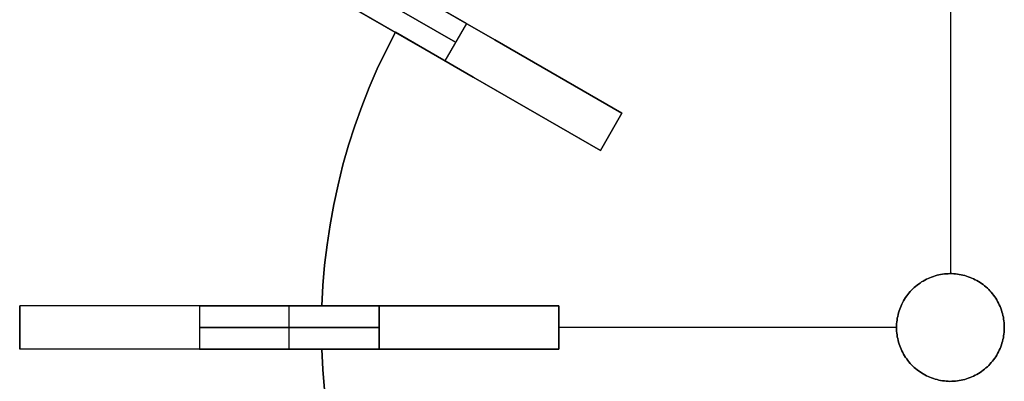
# Model space of a CAD drawing. Header units: millimetres. Extents: x 161 to 3923, y -487 to 1291.
# Tile 27 of 40: x 2781 to 3055, y 752 to 853. Entities that reach past the tile are written whole.
import ezdxf

# ---------------------------------------------------------------- set-up
doc = ezdxf.new("R2010")
doc.units = ezdxf.units.MM
doc.layers.add('Predeterminada', color=7, linetype='Continuous')

msp = doc.modelspace()

# ---------------------------------------------------------------- linework, layer by layer
at = {"layer": 'Predeterminada', "color": 254, "true_color": 0xf3e5b7}
for points in [[(2948.14, 826.92), (2818.24, 901.92)], [(2942.14, 816.52), (2812.24, 891.52)], [(2904.84, 851.92), (2861.54, 876.92)], [(2861.54, 876.92), (2904.84, 851.92)], [(3039.54, 876.22), (3039.54, 782.22)], [(3039.54, 876.22), (3039.54, 782.22)], [(2858.54, 871.72), (2901.84, 846.72)], [(2901.84, 846.72), (2858.54, 871.72)], [(2855.54, 866.52), (2898.84, 841.52)], [(2898.84, 841.52), (2855.54, 866.52)], [(2912.74, 847.36), (2891.08, 859.87)], [(2891.08, 859.87), (2912.74, 847.36)], [(2864.64, 773.22), (2864.93, 778.9), (2865.4, 784.57), (2866.06, 790.22), (2866.9, 795.84), (2867.92, 801.44), (2869.12, 807), (2870.5, 812.51), (2872.07, 817.98), (2873.8, 823.4), (2875.72, 828.75), (2877.8, 834.05), (2880.06, 839.27), (2882.48, 844.41), (2885.08, 849.47)], [(2885.08, 849.47), (2882.48, 844.41), (2880.06, 839.27), (2877.8, 834.05), (2875.72, 828.75), (2873.8, 823.4), (2872.07, 817.98), (2870.5, 812.51), (2869.12, 807), (2867.92, 801.44), (2866.9, 795.84), (2866.06, 790.22), (2865.4, 784.57), (2864.93, 778.9), (2864.64, 773.22)], [(2864.64, 773.22), (2864.93, 778.9), (2865.4, 784.57), (2866.06, 790.22), (2866.9, 795.84), (2867.92, 801.44), (2869.12, 807), (2870.5, 812.51), (2872.07, 817.98), (2873.8, 823.4), (2875.72, 828.75), (2877.8, 834.05), (2880.06, 839.27), (2882.48, 844.41), (2885.08, 849.47)], [(2885.08, 849.47), (2906.74, 836.96)], [(2906.74, 836.96), (2885.08, 849.47)], [(2904.84, 851.92), (2898.84, 841.52)], [(2904.84, 851.92), (2898.84, 841.52)], [(2948.14, 826.92), (2912.74, 847.36)], [(2912.74, 847.36), (2948.14, 826.92)], [(2906.74, 836.96), (2942.14, 816.52)], [(2942.14, 816.52), (2906.74, 836.96)], [(2942.14, 816.52), (2948.14, 826.92)], [(2942.14, 816.52), (2948.14, 826.92)], [(2942.14, 816.52), (2948.14, 826.92)], [(2948.14, 826.92), (2942.14, 816.52)], [(2942.14, 816.52), (2948.14, 826.92)], [(2942.14, 816.52), (2948.14, 826.92)], [(2780.54, 773.22), (2780.54, 761.22)], [(2780.54, 773.22), (2780.54, 761.22)], [(2930.54, 773.22), (2780.54, 773.22)], [(2780.54, 761.22), (2780.54, 773.22)], [(2880.54, 773.22), (2830.54, 773.22)], [(2830.54, 773.22), (2880.54, 773.22)], [(2830.54, 773.22), (2830.54, 761.22)], [(2830.54, 773.22), (2830.54, 761.22)], [(2855.54, 761.22), (2855.54, 773.22)], [(2855.54, 761.22), (2855.54, 773.22)], [(2889.66, 773.22), (2864.64, 773.22)], [(2864.64, 773.22), (2889.66, 773.22)], [(2880.54, 761.22), (2880.54, 773.22)], [(2880.54, 773.22), (2880.54, 761.22)], [(2930.54, 773.22), (2889.66, 773.22)], [(2889.66, 773.22), (2930.54, 773.22)], [(2930.54, 761.22), (2930.54, 773.22)], [(2930.54, 773.22), (2930.54, 761.22)], [(2930.54, 761.22), (2930.54, 773.22)], [(2930.54, 761.22), (2930.54, 773.22)], [(2930.54, 761.22), (2930.54, 773.22)], [(2930.54, 761.22), (2930.54, 773.22)], [(2830.54, 767.22), (2880.54, 767.22)], [(2880.54, 767.22), (2830.54, 767.22)], [(3024.54, 767.22), (2930.54, 767.22)], [(3024.54, 767.22), (2930.54, 767.22)], [(2930.54, 761.22), (2780.54, 761.22)], [(2830.54, 761.22), (2880.54, 761.22)], [(2880.54, 761.22), (2830.54, 761.22)], [(2885.08, 684.97), (2882.48, 690.03), (2880.06, 695.18), (2877.8, 700.4), (2875.72, 705.69), (2873.8, 711.04), (2872.07, 716.46), (2870.5, 721.93), (2869.12, 727.44), (2867.92, 733), (2866.9, 738.6), (2866.06, 744.22), (2865.4, 749.87), (2864.93, 755.54), (2864.64, 761.22)], [(2864.64, 761.22), (2864.93, 755.54), (2865.4, 749.87), (2866.06, 744.22), (2866.9, 738.6), (2867.92, 733), (2869.12, 727.44), (2870.5, 721.93), (2872.07, 716.46), (2873.8, 711.04), (2875.72, 705.69), (2877.8, 700.4), (2880.06, 695.18), (2882.48, 690.03), (2885.08, 684.97)], [(2864.64, 761.22), (2889.66, 761.22)], [(2889.66, 761.22), (2864.64, 761.22)], [(2885.08, 684.97), (2882.48, 690.03), (2880.06, 695.18), (2877.8, 700.4), (2875.72, 705.69), (2873.8, 711.04), (2872.07, 716.46), (2870.5, 721.93), (2869.12, 727.44), (2867.92, 733), (2866.9, 738.6), (2866.06, 744.22), (2865.4, 749.87), (2864.93, 755.54), (2864.64, 761.22)], [(2889.66, 761.22), (2930.54, 761.22)], [(2930.54, 761.22), (2889.66, 761.22)]]:
    msp.add_lwpolyline(points, dxfattribs=at)
at = {"layer": 'Predeterminada', "color": 254, "true_color": 0xf3e5b7, "extrusion": (1, 0, 0)}
for points in [[(849.47, 924.04), (849.47, 936.04)], [(826.92, 924.04), (826.92, 671.04)], [(826.92, 1021.04), (826.92, 936.04)], [(821.72, 924.04), (821.72, 671.04)], [(821.72, 1021.04), (821.72, 936.04)], [(816.52, 924.04), (816.52, 671.04)], [(816.52, 1021.04), (816.52, 936.04)], [(782.22, 936.04), (782.22, 924.04)], [(773.22, 646.04), (773.22, 996.04)], [(773.22, 596.04), (773.22, 1046.04)], [(773.22, 924.04), (773.22, 936.04)], [(773.22, 924.04), (773.22, 646.04)], [(773.22, 996.04), (773.22, 936.04)], [(767.22, 646.04), (767.22, 996.04)], [(767.22, 924.04), (767.22, 646.04)], [(767.22, 996.04), (767.22, 936.04)], [(767.22, 936.04), (767.22, 924.04)], [(761.22, 646.04), (761.22, 996.04)], [(761.22, 596.04), (761.22, 1046.04)], [(761.22, 924.04), (761.22, 936.04)], [(761.22, 924.04), (761.22, 646.04)], [(761.22, 996.04), (761.22, 936.04)]]:
    msp.add_lwpolyline(points, dxfattribs=at)
at = {"layer": 'Predeterminada', "color": 254, "true_color": 0xf3e5b7, "extrusion": (0.5, 0.866025, 1.27619e-14)}
msp.add_lwpolyline([(-2139.71, 671.04), (-2139.68, 669.33), (-2139.59, 667.62), (-2139.45, 665.92), (-2139.24, 664.23), (-2138.98, 662.54), (-2138.66, 660.86), (-2138.29, 659.2), (-2137.86, 657.55), (-2137.37, 655.91), (-2136.82, 654.29), (-2136.22, 652.69), (-2135.57, 651.12), (-2134.86, 649.56), (-2134.1, 648.03), (-2133.29, 646.53), (-2132.43, 645.06), (-2131.52, 643.61), (-2130.56, 642.2), (-2129.55, 640.82), (-2128.5, 639.48), (-2127.4, 638.18), (-2126.25, 636.91), (-2125.06, 635.68), (-2123.84, 634.49), (-2122.57, 633.35), (-2121.26, 632.25), (-2119.92, 631.2), (-2118.54, 630.19), (-2117.13, 629.23), (-2115.69, 628.31), (-2114.22, 627.45), (-2112.71, 626.64), (-2111.18, 625.88), (-2109.63, 625.18), (-2108.05, 624.52), (-2106.45, 623.92), (-2104.84, 623.38), (-2103.2, 622.89), (-2101.55, 622.46), (-2099.88, 622.08), (-2098.21, 621.76), (-2096.52, 621.5), (-2094.82, 621.3), (-2093.12, 621.15), (-2091.42, 621.06), (-2089.71, 621.04)], dxfattribs=at)
at = {"layer": 'Predeterminada', "color": 254, "true_color": 0xf3e5b7, "extrusion": (0.5, 0.866025, -2.4205e-14)}
msp.add_lwpolyline([(-2089.71, 1071.04), (-2091.42, 1071.01), (-2093.12, 1070.92), (-2094.82, 1070.77), (-2096.52, 1070.57), (-2098.21, 1070.31), (-2099.88, 1069.99), (-2101.55, 1069.61), (-2103.2, 1069.18), (-2104.84, 1068.69), (-2106.45, 1068.15), (-2108.05, 1067.55), (-2109.63, 1066.9), (-2111.18, 1066.19), (-2112.71, 1065.43), (-2114.22, 1064.62), (-2115.69, 1063.76), (-2117.13, 1062.84), (-2118.54, 1061.88), (-2119.92, 1060.88), (-2121.26, 1059.82), (-2122.57, 1058.72), (-2123.84, 1057.58), (-2125.06, 1056.39), (-2126.25, 1055.16), (-2127.4, 1053.9), (-2128.5, 1052.59), (-2129.55, 1051.25), (-2130.56, 1049.87), (-2131.52, 1048.46), (-2132.43, 1047.01), (-2133.29, 1045.54), (-2134.1, 1044.04), (-2134.86, 1042.51), (-2135.57, 1040.96), (-2136.22, 1039.38), (-2136.82, 1037.78), (-2137.37, 1036.16), (-2137.86, 1034.53), (-2138.29, 1032.87), (-2138.66, 1031.21), (-2138.98, 1029.53), (-2139.24, 1027.84), (-2139.45, 1026.15), (-2139.59, 1024.45), (-2139.68, 1022.74), (-2139.71, 1021.04)], dxfattribs=at)
at = {"layer": 'Predeterminada', "color": 254, "true_color": 0xf3e5b7, "extrusion": (0.5, 0.866025, -1.52156e-15)}
msp.add_lwpolyline([(-2139.71, 671.04), (-2139.68, 669.33), (-2139.59, 667.62), (-2139.45, 665.92), (-2139.24, 664.23), (-2138.98, 662.54), (-2138.66, 660.86), (-2138.29, 659.2), (-2137.86, 657.55), (-2137.37, 655.91), (-2136.82, 654.29), (-2136.22, 652.69), (-2135.57, 651.12), (-2134.86, 649.56), (-2134.1, 648.03), (-2133.29, 646.53), (-2132.43, 645.06), (-2131.52, 643.61), (-2130.56, 642.2), (-2129.55, 640.82), (-2128.5, 639.48), (-2127.4, 638.18), (-2126.25, 636.91), (-2125.06, 635.68), (-2123.84, 634.49), (-2122.57, 633.35), (-2121.26, 632.25), (-2119.92, 631.2), (-2118.54, 630.19), (-2117.13, 629.23), (-2115.69, 628.31), (-2114.22, 627.45), (-2112.71, 626.64), (-2111.18, 625.88), (-2109.63, 625.18), (-2108.05, 624.52), (-2106.45, 623.92), (-2104.84, 623.38), (-2103.2, 622.89), (-2101.55, 622.46), (-2099.88, 622.08), (-2098.21, 621.76), (-2096.52, 621.5), (-2094.82, 621.3), (-2093.12, 621.15), (-2091.42, 621.06), (-2089.71, 621.04)], dxfattribs=at)
at = {"layer": 'Predeterminada', "color": 254, "true_color": 0xf3e5b7, "extrusion": (0.5, 0.866025, -5.67079e-13)}
msp.add_lwpolyline([(-2089.71, 1071.04), (-2091.42, 1071.01), (-2093.12, 1070.92), (-2094.82, 1070.77), (-2096.52, 1070.57), (-2098.21, 1070.31), (-2099.88, 1069.99), (-2101.55, 1069.61), (-2103.2, 1069.18), (-2104.84, 1068.69), (-2106.45, 1068.15), (-2108.05, 1067.55), (-2109.63, 1066.9), (-2111.18, 1066.19), (-2112.71, 1065.43), (-2114.22, 1064.62), (-2115.69, 1063.76), (-2117.13, 1062.84), (-2118.54, 1061.88), (-2119.92, 1060.88), (-2121.26, 1059.82), (-2122.57, 1058.72), (-2123.84, 1057.58), (-2125.06, 1056.39), (-2126.25, 1055.16), (-2127.4, 1053.9), (-2128.5, 1052.59), (-2129.55, 1051.25), (-2130.56, 1049.87), (-2131.52, 1048.46), (-2132.43, 1047.01), (-2133.29, 1045.54), (-2134.1, 1044.04), (-2134.86, 1042.51), (-2135.57, 1040.96), (-2136.22, 1039.38), (-2136.82, 1037.78), (-2137.37, 1036.16), (-2137.86, 1034.53), (-2138.29, 1032.87), (-2138.66, 1031.21), (-2138.98, 1029.53), (-2139.24, 1027.84), (-2139.45, 1026.15), (-2139.59, 1024.45), (-2139.68, 1022.74), (-2139.71, 1021.04)], dxfattribs=at)
at = {"layer": 'Predeterminada', "color": 254, "true_color": 0xf3e5b7, "extrusion": (0.5, 0.866025, -2.21641e-15)}
msp.add_lwpolyline([(-2139.71, 671.04), (-2139.68, 669.33), (-2139.59, 667.62), (-2139.45, 665.92), (-2139.24, 664.23), (-2138.98, 662.54), (-2138.66, 660.86), (-2138.29, 659.2), (-2137.86, 657.55), (-2137.37, 655.91), (-2136.82, 654.29), (-2136.22, 652.69), (-2135.57, 651.12), (-2134.86, 649.56), (-2134.1, 648.03), (-2133.29, 646.53), (-2132.43, 645.06), (-2131.52, 643.61), (-2130.56, 642.2), (-2129.55, 640.82), (-2128.5, 639.48), (-2127.4, 638.18), (-2126.25, 636.91), (-2125.06, 635.68), (-2123.84, 634.49), (-2122.57, 633.35), (-2121.26, 632.25), (-2119.92, 631.2), (-2118.54, 630.19), (-2117.13, 629.23), (-2115.69, 628.31), (-2114.22, 627.45), (-2112.71, 626.64), (-2111.18, 625.88), (-2109.63, 625.18), (-2108.05, 624.52), (-2106.45, 623.92), (-2104.84, 623.38), (-2103.2, 622.89), (-2101.55, 622.46), (-2099.88, 622.08), (-2098.21, 621.76), (-2096.52, 621.5), (-2094.82, 621.3), (-2093.12, 621.15), (-2091.42, 621.06), (-2089.71, 621.04)], dxfattribs=at)
at = {"layer": 'Predeterminada', "color": 254, "true_color": 0xf3e5b7, "extrusion": (0.5, 0.866025, -2.4239e-14)}
msp.add_lwpolyline([(-2089.71, 1071.04), (-2091.42, 1071.01), (-2093.12, 1070.92), (-2094.82, 1070.77), (-2096.52, 1070.57), (-2098.21, 1070.31), (-2099.88, 1069.99), (-2101.55, 1069.61), (-2103.2, 1069.18), (-2104.84, 1068.69), (-2106.45, 1068.15), (-2108.05, 1067.55), (-2109.63, 1066.9), (-2111.18, 1066.19), (-2112.71, 1065.43), (-2114.22, 1064.62), (-2115.69, 1063.76), (-2117.13, 1062.84), (-2118.54, 1061.88), (-2119.92, 1060.88), (-2121.26, 1059.82), (-2122.57, 1058.72), (-2123.84, 1057.58), (-2125.06, 1056.39), (-2126.25, 1055.16), (-2127.4, 1053.9), (-2128.5, 1052.59), (-2129.55, 1051.25), (-2130.56, 1049.87), (-2131.52, 1048.46), (-2132.43, 1047.01), (-2133.29, 1045.54), (-2134.1, 1044.04), (-2134.86, 1042.51), (-2135.57, 1040.96), (-2136.22, 1039.38), (-2136.82, 1037.78), (-2137.37, 1036.16), (-2137.86, 1034.53), (-2138.29, 1032.87), (-2138.66, 1031.21), (-2138.98, 1029.53), (-2139.24, 1027.84), (-2139.45, 1026.15), (-2139.59, 1024.45), (-2139.68, 1022.74), (-2139.71, 1021.04)], dxfattribs=at)
at = {"layer": 'Predeterminada', "color": 254, "true_color": 0xf3e5b7}
for points in [[(3024.54, 767.22), (3024.55, 766.7), (3024.58, 766.18), (3024.62, 765.66), (3024.69, 765.14), (3024.77, 764.63), (3024.87, 764.12), (3024.98, 763.61), (3025.12, 763.11), (3025.27, 762.61), (3025.44, 762.12), (3025.62, 761.63), (3025.82, 761.15), (3026.04, 760.68), (3026.28, 760.21), (3026.53, 759.76), (3026.8, 759.31), (3027.08, 758.87), (3027.38, 758.45), (3027.69, 758.03), (3028.01, 757.62), (3028.35, 757.23), (3028.71, 756.85), (3029.07, 756.48), (3029.45, 756.12), (3029.84, 755.78), (3030.25, 755.45), (3030.66, 755.13), (3031.09, 754.83), (3031.52, 754.55), (3031.97, 754.27), (3032.42, 754.02), (3032.88, 753.78), (3033.35, 753.56), (3033.83, 753.35), (3034.32, 753.16), (3034.81, 752.99), (3035.3, 752.83), (3035.81, 752.69), (3036.31, 752.57), (3036.82, 752.47), (3037.34, 752.38), (3037.85, 752.32), (3038.37, 752.27), (3038.89, 752.24), (3039.41, 752.22), (3039.93, 752.23), (3040.45, 752.25), (3040.97, 752.29), (3041.49, 752.35), (3042, 752.42), (3042.52, 752.52), (3043.02, 752.63), (3043.53, 752.76), (3044.03, 752.91), (3044.52, 753.07), (3045.01, 753.25), (3045.49, 753.45), (3045.97, 753.67), (3046.43, 753.9), (3046.89, 754.14), (3047.34, 754.41), (3047.78, 754.69), (3048.21, 754.98), (3048.63, 755.29), (3049.04, 755.61), (3049.44, 755.95), (3049.82, 756.3), (3050.19, 756.66), (3050.55, 757.04), (3050.9, 757.43), (3051.23, 757.83), (3051.55, 758.24), (3051.86, 758.66), (3052.15, 759.09), (3052.42, 759.53), (3052.68, 759.99), (3052.92, 760.45), (3053.15, 760.91), (3053.36, 761.39), (3053.56, 761.87), (3053.73, 762.36), (3053.89, 762.86), (3054.04, 763.36), (3054.16, 763.87), (3054.27, 764.37), (3054.36, 764.89), (3054.43, 765.4), (3054.48, 765.92), (3054.52, 766.44), (3054.54, 766.96), (3054.54, 767.48), (3054.52, 768), (3054.48, 768.52), (3054.43, 769.04), (3054.36, 769.55), (3054.27, 770.07), (3054.16, 770.58), (3054.04, 771.08), (3053.89, 771.58), (3053.73, 772.08), (3053.56, 772.57), (3053.36, 773.05), (3053.15, 773.53), (3052.92, 774), (3052.68, 774.46), (3052.42, 774.91), (3052.15, 775.35), (3051.86, 775.78), (3051.55, 776.21), (3051.23, 776.62), (3050.9, 777.02), (3050.55, 777.41), (3050.19, 777.78), (3049.82, 778.14), (3049.44, 778.5), (3049.04, 778.83), (3048.63, 779.15), (3048.21, 779.46), (3047.78, 779.76), (3047.34, 780.03), (3046.89, 780.3), (3046.43, 780.54), (3045.97, 780.78), (3045.49, 780.99), (3045.01, 781.19), (3044.52, 781.37), (3044.03, 781.53), (3043.53, 781.68), (3043.02, 781.81), (3042.52, 781.92), (3042, 782.02), (3041.49, 782.09), (3040.97, 782.15), (3040.45, 782.19), (3039.93, 782.22), (3039.41, 782.22), (3038.89, 782.21), (3038.37, 782.18), (3037.85, 782.13), (3037.34, 782.06), (3036.82, 781.97), (3036.31, 781.87), (3035.81, 781.75), (3035.3, 781.61), (3034.81, 781.45), (3034.32, 781.28), (3033.83, 781.09), (3033.35, 780.89), (3032.88, 780.66), (3032.42, 780.42), (3031.97, 780.17), (3031.52, 779.9), (3031.09, 779.61), (3030.66, 779.31), (3030.25, 778.99), (3029.84, 778.67), (3029.45, 778.32), (3029.07, 777.96), (3028.71, 777.6), (3028.35, 777.21), (3028.01, 776.82), (3027.69, 776.41), (3027.38, 776), (3027.08, 775.57), (3026.8, 775.13), (3026.53, 774.68), (3026.28, 774.23), (3026.04, 773.76), (3025.82, 773.29), (3025.62, 772.81), (3025.44, 772.32), (3025.27, 771.83), (3025.12, 771.33), (3024.98, 770.83), (3024.87, 770.32), (3024.77, 769.81), (3024.69, 769.3), (3024.62, 768.78), (3024.58, 768.26), (3024.55, 767.74)], [(3024.54, 767.22), (3024.55, 767.74), (3024.58, 768.26), (3024.62, 768.78), (3024.69, 769.3), (3024.77, 769.81), (3024.87, 770.32), (3024.98, 770.83), (3025.12, 771.33), (3025.27, 771.83), (3025.44, 772.32), (3025.62, 772.81), (3025.82, 773.29), (3026.04, 773.76), (3026.28, 774.23), (3026.53, 774.68), (3026.8, 775.13), (3027.08, 775.57), (3027.38, 776), (3027.69, 776.41), (3028.01, 776.82), (3028.35, 777.21), (3028.71, 777.6), (3029.07, 777.96), (3029.45, 778.32), (3029.84, 778.67), (3030.25, 778.99), (3030.66, 779.31), (3031.09, 779.61), (3031.52, 779.9), (3031.97, 780.17), (3032.42, 780.42), (3032.88, 780.66), (3033.35, 780.89), (3033.83, 781.09), (3034.32, 781.28), (3034.81, 781.45), (3035.3, 781.61), (3035.81, 781.75), (3036.31, 781.87), (3036.82, 781.97), (3037.34, 782.06), (3037.85, 782.13), (3038.37, 782.18), (3038.89, 782.21), (3039.41, 782.22), (3039.93, 782.22), (3040.45, 782.19), (3040.97, 782.15), (3041.49, 782.09), (3042, 782.02), (3042.52, 781.92), (3043.02, 781.81), (3043.53, 781.68), (3044.03, 781.53), (3044.52, 781.37), (3045.01, 781.19), (3045.49, 780.99), (3045.97, 780.78), (3046.43, 780.54), (3046.89, 780.3), (3047.34, 780.03), (3047.78, 779.76), (3048.21, 779.46), (3048.63, 779.15), (3049.04, 778.83), (3049.44, 778.5), (3049.82, 778.14), (3050.19, 777.78), (3050.55, 777.41), (3050.9, 777.02), (3051.23, 776.62), (3051.55, 776.21), (3051.86, 775.78), (3052.15, 775.35), (3052.42, 774.91), (3052.68, 774.46), (3052.92, 774), (3053.15, 773.53), (3053.36, 773.05), (3053.56, 772.57), (3053.73, 772.08), (3053.89, 771.58), (3054.04, 771.08), (3054.16, 770.58), (3054.27, 770.07), (3054.36, 769.55), (3054.43, 769.04), (3054.48, 768.52), (3054.52, 768), (3054.54, 767.48), (3054.54, 766.96), (3054.52, 766.44), (3054.48, 765.92), (3054.43, 765.4), (3054.36, 764.89), (3054.27, 764.37), (3054.16, 763.87), (3054.04, 763.36), (3053.89, 762.86), (3053.73, 762.36), (3053.56, 761.87), (3053.36, 761.39), (3053.15, 760.91), (3052.92, 760.45), (3052.68, 759.99), (3052.42, 759.53), (3052.15, 759.09), (3051.86, 758.66), (3051.55, 758.24), (3051.23, 757.83), (3050.9, 757.43), (3050.55, 757.04), (3050.19, 756.66), (3049.82, 756.3), (3049.44, 755.95), (3049.04, 755.61), (3048.63, 755.29), (3048.21, 754.98), (3047.78, 754.69), (3047.34, 754.41), (3046.89, 754.14), (3046.43, 753.9), (3045.97, 753.67), (3045.49, 753.45), (3045.01, 753.25), (3044.52, 753.07), (3044.03, 752.91), (3043.53, 752.76), (3043.02, 752.63), (3042.52, 752.52), (3042, 752.42), (3041.49, 752.35), (3040.97, 752.29), (3040.45, 752.25), (3039.93, 752.23), (3039.41, 752.22), (3038.89, 752.24), (3038.37, 752.27), (3037.85, 752.32), (3037.34, 752.38), (3036.82, 752.47), (3036.31, 752.57), (3035.81, 752.69), (3035.3, 752.83), (3034.81, 752.99), (3034.32, 753.16), (3033.83, 753.35), (3033.35, 753.56), (3032.88, 753.78), (3032.42, 754.02), (3031.97, 754.27), (3031.52, 754.55), (3031.09, 754.83), (3030.66, 755.13), (3030.25, 755.45), (3029.84, 755.78), (3029.45, 756.12), (3029.07, 756.48), (3028.71, 756.85), (3028.35, 757.23), (3028.01, 757.62), (3027.69, 758.03), (3027.38, 758.45), (3027.08, 758.87), (3026.8, 759.31), (3026.53, 759.76), (3026.28, 760.21), (3026.04, 760.68), (3025.82, 761.15), (3025.62, 761.63), (3025.44, 762.12), (3025.27, 762.61), (3025.12, 763.11), (3024.98, 763.61), (3024.87, 764.12), (3024.77, 764.63), (3024.69, 765.14), (3024.62, 765.66), (3024.58, 766.18), (3024.55, 766.7)], [(3024.54, 767.22), (3024.55, 767.74), (3024.58, 768.26), (3024.62, 768.78), (3024.69, 769.3), (3024.77, 769.81), (3024.87, 770.32), (3024.98, 770.83), (3025.12, 771.33), (3025.27, 771.83), (3025.44, 772.32), (3025.62, 772.81), (3025.82, 773.29), (3026.04, 773.76), (3026.28, 774.23), (3026.53, 774.68), (3026.8, 775.13), (3027.08, 775.57), (3027.38, 776), (3027.69, 776.41), (3028.01, 776.82), (3028.35, 777.21), (3028.71, 777.6), (3029.07, 777.96), (3029.45, 778.32), (3029.84, 778.67), (3030.25, 778.99), (3030.66, 779.31), (3031.09, 779.61), (3031.52, 779.9), (3031.97, 780.17), (3032.42, 780.42), (3032.88, 780.66), (3033.35, 780.89), (3033.83, 781.09), (3034.32, 781.28), (3034.81, 781.45), (3035.3, 781.61), (3035.81, 781.75), (3036.31, 781.87), (3036.82, 781.97), (3037.34, 782.06), (3037.85, 782.13), (3038.37, 782.18), (3038.89, 782.21), (3039.41, 782.22), (3039.93, 782.22), (3040.45, 782.19), (3040.97, 782.15), (3041.49, 782.09), (3042, 782.02), (3042.52, 781.92), (3043.02, 781.81), (3043.53, 781.68), (3044.03, 781.53), (3044.52, 781.37), (3045.01, 781.19), (3045.49, 780.99), (3045.97, 780.78), (3046.43, 780.54), (3046.89, 780.3), (3047.34, 780.03), (3047.78, 779.76), (3048.21, 779.46), (3048.63, 779.15), (3049.04, 778.83), (3049.44, 778.5), (3049.82, 778.14), (3050.19, 777.78), (3050.55, 777.41), (3050.9, 777.02), (3051.23, 776.62), (3051.55, 776.21), (3051.86, 775.78), (3052.15, 775.35), (3052.42, 774.91), (3052.68, 774.46), (3052.92, 774), (3053.15, 773.53), (3053.36, 773.05), (3053.56, 772.57), (3053.73, 772.08), (3053.89, 771.58), (3054.04, 771.08), (3054.16, 770.58), (3054.27, 770.07), (3054.36, 769.55), (3054.43, 769.04), (3054.48, 768.52), (3054.52, 768), (3054.54, 767.48), (3054.54, 766.96), (3054.52, 766.44), (3054.48, 765.92), (3054.43, 765.4), (3054.36, 764.89), (3054.27, 764.37), (3054.16, 763.87), (3054.04, 763.36), (3053.89, 762.86), (3053.73, 762.36), (3053.56, 761.87), (3053.36, 761.39), (3053.15, 760.91), (3052.92, 760.45), (3052.68, 759.99), (3052.42, 759.53), (3052.15, 759.09), (3051.86, 758.66), (3051.55, 758.24), (3051.23, 757.83), (3050.9, 757.43), (3050.55, 757.04), (3050.19, 756.66), (3049.82, 756.3), (3049.44, 755.95), (3049.04, 755.61), (3048.63, 755.29), (3048.21, 754.98), (3047.78, 754.69), (3047.34, 754.41), (3046.89, 754.14), (3046.43, 753.9), (3045.97, 753.67), (3045.49, 753.45), (3045.01, 753.25), (3044.52, 753.07), (3044.03, 752.91), (3043.53, 752.76), (3043.02, 752.63), (3042.52, 752.52), (3042, 752.42), (3041.49, 752.35), (3040.97, 752.29), (3040.45, 752.25), (3039.93, 752.23), (3039.41, 752.22), (3038.89, 752.24), (3038.37, 752.27), (3037.85, 752.32), (3037.34, 752.38), (3036.82, 752.47), (3036.31, 752.57), (3035.81, 752.69), (3035.3, 752.83), (3034.81, 752.99), (3034.32, 753.16), (3033.83, 753.35), (3033.35, 753.56), (3032.88, 753.78), (3032.42, 754.02), (3031.97, 754.27), (3031.52, 754.55), (3031.09, 754.83), (3030.66, 755.13), (3030.25, 755.45), (3029.84, 755.78), (3029.45, 756.12), (3029.07, 756.48), (3028.71, 756.85), (3028.35, 757.23), (3028.01, 757.62), (3027.69, 758.03), (3027.38, 758.45), (3027.08, 758.87), (3026.8, 759.31), (3026.53, 759.76), (3026.28, 760.21), (3026.04, 760.68), (3025.82, 761.15), (3025.62, 761.63), (3025.44, 762.12), (3025.27, 762.61), (3025.12, 763.11), (3024.98, 763.61), (3024.87, 764.12), (3024.77, 764.63), (3024.69, 765.14), (3024.62, 765.66), (3024.58, 766.18), (3024.55, 766.7)]]:
    msp.add_lwpolyline(points, close=True, dxfattribs=at)
at = {"layer": 'Predeterminada', "color": 254, "true_color": 0xf3e5b7, "extrusion": (0, 1, 0)}
for points in [[(-2780.54, 996.04), (-2780.57, 997.74), (-2780.66, 999.45), (-2780.8, 1001.15), (-2781.01, 1002.84), (-2781.27, 1004.53), (-2781.59, 1006.21), (-2781.96, 1007.87), (-2782.4, 1009.53), (-2782.88, 1011.16), (-2783.43, 1012.78), (-2784.03, 1014.38), (-2784.68, 1015.96), (-2785.39, 1017.51), (-2786.15, 1019.04), (-2786.96, 1020.54), (-2787.82, 1022.01), (-2788.73, 1023.46), (-2789.69, 1024.87), (-2790.7, 1026.25), (-2791.76, 1027.59), (-2792.86, 1028.9), (-2794, 1030.16), (-2795.19, 1031.39), (-2796.41, 1032.58), (-2797.68, 1033.72), (-2798.99, 1034.82), (-2800.33, 1035.88), (-2801.71, 1036.88), (-2803.12, 1037.84), (-2804.56, 1038.76), (-2806.04, 1039.62), (-2807.54, 1040.43), (-2809.07, 1041.19), (-2810.62, 1041.9), (-2812.2, 1042.55), (-2813.8, 1043.15), (-2815.42, 1043.69), (-2817.05, 1044.18), (-2818.7, 1044.61), (-2820.37, 1044.99), (-2822.05, 1045.31), (-2823.73, 1045.57), (-2825.43, 1045.77), (-2827.13, 1045.92), (-2828.83, 1046.01), (-2830.54, 1046.04)], [(-2830.54, 596.04), (-2828.83, 596.06), (-2827.13, 596.15), (-2825.43, 596.3), (-2823.73, 596.5), (-2822.05, 596.76), (-2820.37, 597.08), (-2818.7, 597.46), (-2817.05, 597.89), (-2815.42, 598.38), (-2813.8, 598.92), (-2812.2, 599.52), (-2810.62, 600.18), (-2809.07, 600.88), (-2807.54, 601.64), (-2806.04, 602.45), (-2804.56, 603.31), (-2803.12, 604.23), (-2801.71, 605.19), (-2800.33, 606.2), (-2798.99, 607.25), (-2797.68, 608.35), (-2796.41, 609.49), (-2795.19, 610.68), (-2794, 611.91), (-2792.86, 613.18), (-2791.76, 614.48), (-2790.7, 615.82), (-2789.69, 617.2), (-2788.73, 618.61), (-2787.82, 620.06), (-2786.96, 621.53), (-2786.15, 623.03), (-2785.39, 624.56), (-2784.68, 626.12), (-2784.03, 627.69), (-2783.43, 629.29), (-2782.88, 630.91), (-2782.4, 632.55), (-2781.96, 634.2), (-2781.59, 635.86), (-2781.27, 637.54), (-2781.01, 639.23), (-2780.8, 640.92), (-2780.66, 642.62), (-2780.57, 644.33), (-2780.54, 646.04)], [(-2930.54, 646.04), (-2930.51, 644.33), (-2930.42, 642.62), (-2930.28, 640.92), (-2930.08, 639.23), (-2929.81, 637.54), (-2929.5, 635.86), (-2929.12, 634.2), (-2928.69, 632.55), (-2928.2, 630.91), (-2927.65, 629.29), (-2927.06, 627.69), (-2926.4, 626.12), (-2925.7, 624.56), (-2924.94, 623.03), (-2924.12, 621.53), (-2923.26, 620.06), (-2922.35, 618.61), (-2921.39, 617.2), (-2920.38, 615.82), (-2919.33, 614.48), (-2918.23, 613.18), (-2917.08, 611.91), (-2915.9, 610.68), (-2914.67, 609.49), (-2913.4, 608.35), (-2912.1, 607.25), (-2910.75, 606.2), (-2909.38, 605.19), (-2907.96, 604.23), (-2906.52, 603.31), (-2905.05, 602.45), (-2903.54, 601.64), (-2902.02, 600.88), (-2900.46, 600.18), (-2898.88, 599.52), (-2897.29, 598.92), (-2895.67, 598.38), (-2894.03, 597.89), (-2892.38, 597.46), (-2890.71, 597.08), (-2889.04, 596.76), (-2887.35, 596.5), (-2885.65, 596.3), (-2883.95, 596.15), (-2882.25, 596.06), (-2880.54, 596.04)], [(-2880.54, 1046.04), (-2882.25, 1046.01), (-2883.95, 1045.92), (-2885.65, 1045.77), (-2887.35, 1045.57), (-2889.04, 1045.31), (-2890.71, 1044.99), (-2892.38, 1044.61), (-2894.03, 1044.18), (-2895.67, 1043.69), (-2897.29, 1043.15), (-2898.88, 1042.55), (-2900.46, 1041.9), (-2902.02, 1041.19), (-2903.54, 1040.43), (-2905.05, 1039.62), (-2906.52, 1038.76), (-2907.96, 1037.84), (-2909.38, 1036.88), (-2910.75, 1035.88), (-2912.1, 1034.82), (-2913.4, 1033.72), (-2914.67, 1032.58), (-2915.9, 1031.39), (-2917.08, 1030.16), (-2918.23, 1028.9), (-2919.33, 1027.59), (-2920.38, 1026.25), (-2921.39, 1024.87), (-2922.35, 1023.46), (-2923.26, 1022.01), (-2924.12, 1020.54), (-2924.94, 1019.04), (-2925.7, 1017.51), (-2926.4, 1015.96), (-2927.06, 1014.38), (-2927.65, 1012.78), (-2928.2, 1011.16), (-2928.69, 1009.53), (-2929.12, 1007.87), (-2929.5, 1006.21), (-2929.81, 1004.53), (-2930.08, 1002.84), (-2930.28, 1001.15), (-2930.42, 999.45), (-2930.51, 997.74), (-2930.54, 996.04)], [(-2780.54, 996.04), (-2780.57, 997.74), (-2780.66, 999.45), (-2780.8, 1001.15), (-2781.01, 1002.84), (-2781.27, 1004.53), (-2781.59, 1006.21), (-2781.96, 1007.87), (-2782.4, 1009.53), (-2782.88, 1011.16), (-2783.43, 1012.78), (-2784.03, 1014.38), (-2784.68, 1015.96), (-2785.39, 1017.51), (-2786.15, 1019.04), (-2786.96, 1020.54), (-2787.82, 1022.01), (-2788.73, 1023.46), (-2789.69, 1024.87), (-2790.7, 1026.25), (-2791.76, 1027.59), (-2792.86, 1028.9), (-2794, 1030.16), (-2795.19, 1031.39), (-2796.41, 1032.58), (-2797.68, 1033.72), (-2798.99, 1034.82), (-2800.33, 1035.88), (-2801.71, 1036.88), (-2803.12, 1037.84), (-2804.56, 1038.76), (-2806.04, 1039.62), (-2807.54, 1040.43), (-2809.07, 1041.19), (-2810.62, 1041.9), (-2812.2, 1042.55), (-2813.8, 1043.15), (-2815.42, 1043.69), (-2817.05, 1044.18), (-2818.7, 1044.61), (-2820.37, 1044.99), (-2822.05, 1045.31), (-2823.73, 1045.57), (-2825.43, 1045.77), (-2827.13, 1045.92), (-2828.83, 1046.01), (-2830.54, 1046.04)], [(-2830.54, 596.04), (-2828.83, 596.06), (-2827.13, 596.15), (-2825.43, 596.3), (-2823.73, 596.5), (-2822.05, 596.76), (-2820.37, 597.08), (-2818.7, 597.46), (-2817.05, 597.89), (-2815.42, 598.38), (-2813.8, 598.92), (-2812.2, 599.52), (-2810.62, 600.18), (-2809.07, 600.88), (-2807.54, 601.64), (-2806.04, 602.45), (-2804.56, 603.31), (-2803.12, 604.23), (-2801.71, 605.19), (-2800.33, 606.2), (-2798.99, 607.25), (-2797.68, 608.35), (-2796.41, 609.49), (-2795.19, 610.68), (-2794, 611.91), (-2792.86, 613.18), (-2791.76, 614.48), (-2790.7, 615.82), (-2789.69, 617.2), (-2788.73, 618.61), (-2787.82, 620.06), (-2786.96, 621.53), (-2786.15, 623.03), (-2785.39, 624.56), (-2784.68, 626.12), (-2784.03, 627.69), (-2783.43, 629.29), (-2782.88, 630.91), (-2782.4, 632.55), (-2781.96, 634.2), (-2781.59, 635.86), (-2781.27, 637.54), (-2781.01, 639.23), (-2780.8, 640.92), (-2780.66, 642.62), (-2780.57, 644.33), (-2780.54, 646.04)], [(-2930.54, 646.04), (-2930.51, 644.33), (-2930.42, 642.62), (-2930.28, 640.92), (-2930.08, 639.23), (-2929.81, 637.54), (-2929.5, 635.86), (-2929.12, 634.2), (-2928.69, 632.55), (-2928.2, 630.91), (-2927.65, 629.29), (-2927.06, 627.69), (-2926.4, 626.12), (-2925.7, 624.56), (-2924.94, 623.03), (-2924.12, 621.53), (-2923.26, 620.06), (-2922.35, 618.61), (-2921.39, 617.2), (-2920.38, 615.82), (-2919.33, 614.48), (-2918.23, 613.18), (-2917.08, 611.91), (-2915.9, 610.68), (-2914.67, 609.49), (-2913.4, 608.35), (-2912.1, 607.25), (-2910.75, 606.2), (-2909.38, 605.19), (-2907.96, 604.23), (-2906.52, 603.31), (-2905.05, 602.45), (-2903.54, 601.64), (-2902.02, 600.88), (-2900.46, 600.18), (-2898.88, 599.52), (-2897.29, 598.92), (-2895.67, 598.38), (-2894.03, 597.89), (-2892.38, 597.46), (-2890.71, 597.08), (-2889.04, 596.76), (-2887.35, 596.5), (-2885.65, 596.3), (-2883.95, 596.15), (-2882.25, 596.06), (-2880.54, 596.04)], [(-2880.54, 1046.04), (-2882.25, 1046.01), (-2883.95, 1045.92), (-2885.65, 1045.77), (-2887.35, 1045.57), (-2889.04, 1045.31), (-2890.71, 1044.99), (-2892.38, 1044.61), (-2894.03, 1044.18), (-2895.67, 1043.69), (-2897.29, 1043.15), (-2898.88, 1042.55), (-2900.46, 1041.9), (-2902.02, 1041.19), (-2903.54, 1040.43), (-2905.05, 1039.62), (-2906.52, 1038.76), (-2907.96, 1037.84), (-2909.38, 1036.88), (-2910.75, 1035.88), (-2912.1, 1034.82), (-2913.4, 1033.72), (-2914.67, 1032.58), (-2915.9, 1031.39), (-2917.08, 1030.16), (-2918.23, 1028.9), (-2919.33, 1027.59), (-2920.38, 1026.25), (-2921.39, 1024.87), (-2922.35, 1023.46), (-2923.26, 1022.01), (-2924.12, 1020.54), (-2924.94, 1019.04), (-2925.7, 1017.51), (-2926.4, 1015.96), (-2927.06, 1014.38), (-2927.65, 1012.78), (-2928.2, 1011.16), (-2928.69, 1009.53), (-2929.12, 1007.87), (-2929.5, 1006.21), (-2929.81, 1004.53), (-2930.08, 1002.84), (-2930.28, 1001.15), (-2930.42, 999.45), (-2930.51, 997.74), (-2930.54, 996.04)], [(-2780.54, 996.04), (-2780.57, 997.74), (-2780.66, 999.45), (-2780.8, 1001.15), (-2781.01, 1002.84), (-2781.27, 1004.53), (-2781.59, 1006.21), (-2781.96, 1007.87), (-2782.4, 1009.53), (-2782.88, 1011.16), (-2783.43, 1012.78), (-2784.03, 1014.38), (-2784.68, 1015.96), (-2785.39, 1017.51), (-2786.15, 1019.04), (-2786.96, 1020.54), (-2787.82, 1022.01), (-2788.73, 1023.46), (-2789.69, 1024.87), (-2790.7, 1026.25), (-2791.76, 1027.59), (-2792.86, 1028.9), (-2794, 1030.16), (-2795.19, 1031.39), (-2796.41, 1032.58), (-2797.68, 1033.72), (-2798.99, 1034.82), (-2800.33, 1035.88), (-2801.71, 1036.88), (-2803.12, 1037.84), (-2804.56, 1038.76), (-2806.04, 1039.62), (-2807.54, 1040.43), (-2809.07, 1041.19), (-2810.62, 1041.9), (-2812.2, 1042.55), (-2813.8, 1043.15), (-2815.42, 1043.69), (-2817.05, 1044.18), (-2818.7, 1044.61), (-2820.37, 1044.99), (-2822.05, 1045.31), (-2823.73, 1045.57), (-2825.43, 1045.77), (-2827.13, 1045.92), (-2828.83, 1046.01), (-2830.54, 1046.04)], [(-2830.54, 596.04), (-2828.83, 596.06), (-2827.13, 596.15), (-2825.43, 596.3), (-2823.73, 596.5), (-2822.05, 596.76), (-2820.37, 597.08), (-2818.7, 597.46), (-2817.05, 597.89), (-2815.42, 598.38), (-2813.8, 598.92), (-2812.2, 599.52), (-2810.62, 600.18), (-2809.07, 600.88), (-2807.54, 601.64), (-2806.04, 602.45), (-2804.56, 603.31), (-2803.12, 604.23), (-2801.71, 605.19), (-2800.33, 606.2), (-2798.99, 607.25), (-2797.68, 608.35), (-2796.41, 609.49), (-2795.19, 610.68), (-2794, 611.91), (-2792.86, 613.18), (-2791.76, 614.48), (-2790.7, 615.82), (-2789.69, 617.2), (-2788.73, 618.61), (-2787.82, 620.06), (-2786.96, 621.53), (-2786.15, 623.03), (-2785.39, 624.56), (-2784.68, 626.12), (-2784.03, 627.69), (-2783.43, 629.29), (-2782.88, 630.91), (-2782.4, 632.55), (-2781.96, 634.2), (-2781.59, 635.86), (-2781.27, 637.54), (-2781.01, 639.23), (-2780.8, 640.92), (-2780.66, 642.62), (-2780.57, 644.33), (-2780.54, 646.04)], [(-2930.54, 646.04), (-2930.51, 644.33), (-2930.42, 642.62), (-2930.28, 640.92), (-2930.08, 639.23), (-2929.81, 637.54), (-2929.5, 635.86), (-2929.12, 634.2), (-2928.69, 632.55), (-2928.2, 630.91), (-2927.65, 629.29), (-2927.06, 627.69), (-2926.4, 626.12), (-2925.7, 624.56), (-2924.94, 623.03), (-2924.12, 621.53), (-2923.26, 620.06), (-2922.35, 618.61), (-2921.39, 617.2), (-2920.38, 615.82), (-2919.33, 614.48), (-2918.23, 613.18), (-2917.08, 611.91), (-2915.9, 610.68), (-2914.67, 609.49), (-2913.4, 608.35), (-2912.1, 607.25), (-2910.75, 606.2), (-2909.38, 605.19), (-2907.96, 604.23), (-2906.52, 603.31), (-2905.05, 602.45), (-2903.54, 601.64), (-2902.02, 600.88), (-2900.46, 600.18), (-2898.88, 599.52), (-2897.29, 598.92), (-2895.67, 598.38), (-2894.03, 597.89), (-2892.38, 597.46), (-2890.71, 597.08), (-2889.04, 596.76), (-2887.35, 596.5), (-2885.65, 596.3), (-2883.95, 596.15), (-2882.25, 596.06), (-2880.54, 596.04)], [(-2880.54, 1046.04), (-2882.25, 1046.01), (-2883.95, 1045.92), (-2885.65, 1045.77), (-2887.35, 1045.57), (-2889.04, 1045.31), (-2890.71, 1044.99), (-2892.38, 1044.61), (-2894.03, 1044.18), (-2895.67, 1043.69), (-2897.29, 1043.15), (-2898.88, 1042.55), (-2900.46, 1041.9), (-2902.02, 1041.19), (-2903.54, 1040.43), (-2905.05, 1039.62), (-2906.52, 1038.76), (-2907.96, 1037.84), (-2909.38, 1036.88), (-2910.75, 1035.88), (-2912.1, 1034.82), (-2913.4, 1033.72), (-2914.67, 1032.58), (-2915.9, 1031.39), (-2917.08, 1030.16), (-2918.23, 1028.9), (-2919.33, 1027.59), (-2920.38, 1026.25), (-2921.39, 1024.87), (-2922.35, 1023.46), (-2923.26, 1022.01), (-2924.12, 1020.54), (-2924.94, 1019.04), (-2925.7, 1017.51), (-2926.4, 1015.96), (-2927.06, 1014.38), (-2927.65, 1012.78), (-2928.2, 1011.16), (-2928.69, 1009.53), (-2929.12, 1007.87), (-2929.5, 1006.21), (-2929.81, 1004.53), (-2930.08, 1002.84), (-2930.28, 1001.15), (-2930.42, 999.45), (-2930.51, 997.74), (-2930.54, 996.04)]]:
    msp.add_lwpolyline(points, dxfattribs=at)

doc.saveas('drawing.dxf')
